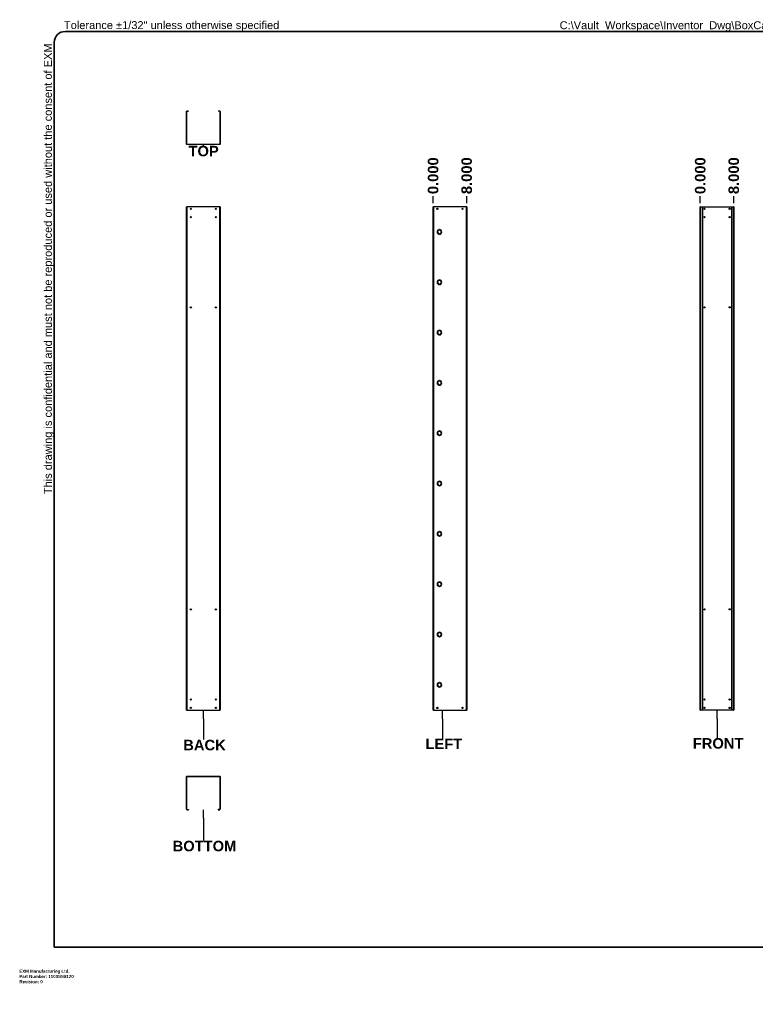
# Model space of a CAD drawing. Header units: inches. Extents: x 0 to 465, y -11 to 302.
# Tile 1 of 6: x 0 to 234, y -11 to 302. Entities that reach past the tile are written whole.
import ezdxf

# ---------------------------------------------------------------- set-up
doc = ezdxf.new("R2010")
doc.units = ezdxf.units.IN
doc.header["$LTSCALE"] = 27.900961
doc.header["$MEASUREMENT"] = 0
doc.layers.get('0').update_dxf_attribs({"lineweight": 25})
for name, color, linetype, lineweight in [('Dimensions(ANSI)', 7, 'Continuous', 25), ('Sketch Geometry(ANSI)', 7, 'Continuous', 25), ('Symbols(ANSI)', 7, 'Continuous', 25), ('Visible Edges(ANSI)', 7, 'Continuous', 25), ('Visible Tangent Edges(ANSI)', 7, 'Continuous', 25)]:
    doc.layers.add(name, color=color, linetype=linetype, lineweight=lineweight)
doc.styles.add('Current-ANSI', font='arial.ttf')
doc.styles.add('Dimension-ANSI', font='arialbd.ttf')
doc.styles.get("Standard").update_dxf_attribs({"font": 'arialbd.ttf'})
doc.dimstyles.new('INCH-ANSI-VERTICAL', dxfattribs={"dimscale": 27.900961, "dimtxt": 0.12, "dimasz": 0.098425, "dimexe": 0.04, "dimexo": 0.04, "dimgap": 0.031496, "dimtad": 0, "dimtih": 1, "dimtoh": 1, "dimdec": 3, "dimrnd": 1e-08, "dimzin": 0, "dimdsep": 46, "dimtxsty": 'Dimension-ANSI', "dimcen": 0.09, "dimdle": 0.312, "dimclrd": 179, "dimclre": 179, "dimclrt": 7, "dimadec": 1, "dimazin": 0, "dimtfac": 1, "dimtdec": 3, "dimtofl": 0, "dimtmove": 0, "dimatfit": 3, "dimfxl": 1, "dimtolj": 1, "dimtzin": 4, "dimlwd": 25, "dimlwe": 25, "dimarcsym": 0})

# ---------------------------------------------------------------- blocks, each defined once
blk = doc.blocks.new('Datum Identifier7')
at = {"layer": 'Symbols(ANSI)', "color": 7, "linetype": 'Continuous', "lineweight": 25}
blk.add_line((2.098, 9.391), (2.098, 9.403), dxfattribs=at)
at = {"layer": 'Symbols(ANSI)', "color": 7, "insert": (1.929, 9.267), "char_height": 0.12, "attachment_point": 7, "style": 'Dimension-ANSI'}
blk.add_mtext('TOP', dxfattribs=at)
blk = doc.blocks.new('*D10')
at = {"layer": 'Defpoints', "color": 0, "linetype": 'Continuous', "transparency": 16777216}
for p in [(216.6, 245.92), (216.6, 242.58), (216.6, 242.58)]:
    blk.add_point(p, dxfattribs=at)
at = {"layer": 'Dimensions(ANSI)', "color": 179, "linetype": 'Continuous', "lineweight": 25, "true_color": 0x262658, "transparency": 16777216}
blk.add_line((216.6, 243.69), (216.6, 245.92), dxfattribs=at)
at = {"layer": 'Dimensions(ANSI)', "color": 7, "linetype": 'Continuous', "lineweight": 25, "transparency": 16777216, "insert": (216.6, 252.44), "char_height": 3.348, "attachment_point": 5, "rotation": 90, "style": 'Dimension-ANSI'}
blk.add_mtext('\\A1;0.000', dxfattribs=at)
blk = doc.blocks.new('*D11')
at = {"layer": 'Defpoints', "color": 0, "linetype": 'Continuous', "transparency": 16777216}
for p in [(227.27, 245.92), (216.6, 242.58), (227.27, 242.58)]:
    blk.add_point(p, dxfattribs=at)
at = {"layer": 'Dimensions(ANSI)', "color": 179, "linetype": 'Continuous', "lineweight": 25, "true_color": 0x262658, "transparency": 16777216}
blk.add_line((227.27, 243.69), (227.27, 245.92), dxfattribs=at)
at = {"layer": 'Dimensions(ANSI)', "color": 7, "linetype": 'Continuous', "lineweight": 25, "transparency": 16777216, "insert": (227.27, 252.45), "char_height": 3.348, "attachment_point": 5, "rotation": 90, "style": 'Dimension-ANSI'}
blk.add_mtext('\\A1;8.000', dxfattribs=at)
blk = doc.blocks.new('*D14')
at = {"layer": 'Defpoints', "color": 0, "linetype": 'Continuous', "transparency": 16777216}
for p in [(131.64, 245.92), (131.64, 242.58), (131.64, 242.58)]:
    blk.add_point(p, dxfattribs=at)
at = {"layer": 'Dimensions(ANSI)', "color": 179, "linetype": 'Continuous', "lineweight": 25, "true_color": 0x262658, "transparency": 16777216}
blk.add_line((131.64, 243.69), (131.64, 245.92), dxfattribs=at)
at = {"layer": 'Dimensions(ANSI)', "color": 7, "linetype": 'Continuous', "lineweight": 25, "transparency": 16777216, "insert": (131.64, 252.44), "char_height": 3.348, "attachment_point": 5, "rotation": 90, "style": 'Dimension-ANSI'}
blk.add_mtext('\\A1;0.000', dxfattribs=at)
blk = doc.blocks.new('*D15')
at = {"layer": 'Defpoints', "color": 0, "linetype": 'Continuous', "transparency": 16777216}
for p in [(142.31, 245.92), (131.64, 242.58), (142.31, 242.58)]:
    blk.add_point(p, dxfattribs=at)
at = {"layer": 'Dimensions(ANSI)', "color": 179, "linetype": 'Continuous', "lineweight": 25, "true_color": 0x262658, "transparency": 16777216}
blk.add_line((142.31, 243.69), (142.31, 245.92), dxfattribs=at)
at = {"layer": 'Dimensions(ANSI)', "color": 7, "linetype": 'Continuous', "lineweight": 25, "transparency": 16777216, "insert": (142.31, 252.45), "char_height": 3.348, "attachment_point": 5, "rotation": 90, "style": 'Dimension-ANSI'}
blk.add_mtext('\\A1;8.000', dxfattribs=at)
blk = doc.blocks.new('Datum Identifier8')
at = {"layer": 'Symbols(ANSI)', "color": 7, "linetype": 'Continuous', "lineweight": 25}
for p, q in [((7.954, 2.86), (7.954, 2.959)), ((7.954, 2.86), (7.954, 2.825)), ((7.954, 2.825), (7.954, 2.641))]:
    blk.add_line(p, q, dxfattribs=at)
at = {"layer": 'Symbols(ANSI)', "color": 7, "insert": (7.678, 2.517), "char_height": 0.12, "attachment_point": 7, "style": 'Dimension-ANSI'}
blk.add_mtext('FRONT', dxfattribs=at)
blk = doc.blocks.new('Datum Identifier9')
at = {"layer": 'Symbols(ANSI)', "color": 7, "linetype": 'Continuous', "lineweight": 25}
for p, q in [((2.098, 2.86), (2.098, 2.959)), ((2.098, 2.86), (2.098, 2.806)), ((2.098, 2.806), (2.098, 2.622))]:
    blk.add_line(p, q, dxfattribs=at)
at = {"layer": 'Symbols(ANSI)', "color": 7, "insert": (1.869, 2.498), "char_height": 0.12, "attachment_point": 7, "style": 'Dimension-ANSI'}
blk.add_mtext('BACK', dxfattribs=at)
blk = doc.blocks.new('Datum Identifier10')
at = {"layer": 'Symbols(ANSI)', "color": 7, "linetype": 'Continuous', "lineweight": 25}
for p, q in [((2.098, 1.725), (2.098, 1.823)), ((2.098, 1.725), (2.098, 1.704)), ((2.098, 1.704), (2.098, 1.471))]:
    blk.add_line(p, q, dxfattribs=at)
at = {"layer": 'Symbols(ANSI)', "color": 7, "insert": (1.748, 1.347), "char_height": 0.12, "attachment_point": 7, "style": 'Dimension-ANSI'}
blk.add_mtext('BOTTOM', dxfattribs=at)
blk = doc.blocks.new('Datum Identifier12')
at = {"layer": 'Symbols(ANSI)', "color": 7, "linetype": 'Continuous', "lineweight": 25}
for p, q in [((4.826, 2.86), (4.826, 2.959)), ((4.826, 2.86), (4.826, 2.817)), ((4.826, 2.817), (4.826, 2.633))]:
    blk.add_line(p, q, dxfattribs=at)
at = {"layer": 'Symbols(ANSI)', "color": 7, "insert": (4.63, 2.513), "char_height": 0.12, "attachment_point": 7, "style": 'Dimension-ANSI'}
blk.add_mtext('LEFT', dxfattribs=at)
blk = doc.blocks.new('Borders 1_EXM - B (Inch)-1100SS8120B_merged.idw')
at = {"layer": 'Sketch Geometry(ANSI)', "linetype": 'Continuous', "lineweight": 35}
for p, q in [((16.398, 10.692), (0.523, 10.692)), ((0.398, 10.567), (0.398, 0.255)), ((16.523, 0.38), (16.523, 10.567)), ((0.398, 0.255), (16.398, 0.255))]:
    blk.add_line(p, q, dxfattribs=at)
for centre, start, end in [((0.523, 10.567), 90, 180), ((16.398, 10.567), 0, 90), ((16.398, 0.38), 270, 0)]:
    blk.add_arc(centre, 0.125, start, end, dxfattribs=at)
at = {"layer": 'Symbols(ANSI)', "color": 7, "char_height": 0.09, "attachment_point": 7, "style": 'Current-ANSI'}
for s, insert in [('Tolerance ±1/32" unless otherwise specified', (0.509, 10.692)), ('Tolérance ±1/32" sauf spécification contraire', (13.93, 10.691))]:
    blk.add_mtext(s, dxfattribs=dict(at, insert=insert))
for s, insert, rotation in [('This drawing is confidential and must not be reproduced or used without the consent of EXM', (0.398, 5.419), 90), ('Ce dessin est confidentiel et ne doit pas être reproduit ou utilisé sans le consentement de EXM', (16.522, 10.576), 270)]:
    blk.add_mtext(s, dxfattribs=dict(at, insert=insert, rotation=rotation))
at = {"layer": 'Symbols(ANSI)', "color": 7, "style": 'Current-ANSI'}
blk.add_attdef('FILENAME_AND_PATH_001', (6.16, 10.718), '', height=0.09, dxfattribs=at)

msp = doc.modelspace()

# ---------------------------------------------------------------- linework, layer by layer
at = {"layer": 'Visible Edges(ANSI)'}
for p, q in [((53.2018, 272.9317), (53.2071, 272.9317)), ((53.2018, 272.897), (53.2018, 272.9317)), ((53.2018, 262.4584), (53.2018, 272.897)), ((53.2751, 262.4584), (53.2751, 272.897)), ((53.7885, 273.0117), (53.3165, 273.0117)), ((53.3165, 272.9384), (53.7885, 272.9384)), ((53.7885, 273.0117), (53.8685, 273.0117)), ((53.8685, 272.9384), (53.7885, 272.9384)), ((53.8685, 272.9384), (53.8685, 273.0117)), ((63.203, 273.0117), (63.203, 272.9384)), ((63.203, 273.0117), (63.283, 273.0117)), ((63.283, 272.9384), (63.203, 272.9384)), ((63.7551, 273.0117), (63.283, 273.0117)), ((63.7551, 272.9384), (63.283, 272.9384)), ((63.7964, 272.897), (63.7964, 262.4584)), ((63.8698, 272.897), (63.8698, 262.4584)), ((63.7551, 262.417), (53.3165, 262.417)), ((63.7551, 262.3437), (53.3165, 262.3437)), ((53.2018, 242.5761), (53.3165, 242.5761)), ((53.2018, 82.5559), (53.2018, 242.5761)), ((63.7551, 242.5761), (53.3165, 242.5761)), ((63.8698, 242.5761), (63.7551, 242.5761)), ((63.8698, 242.5761), (63.8698, 82.5559)), ((131.7576, 242.5761), (131.643, 242.5761)), ((131.643, 82.5559), (131.643, 242.5761)), ((142.1963, 242.5761), (131.7576, 242.5761)), ((142.311, 242.5761), (142.1963, 242.5761)), ((142.311, 242.5761), (142.311, 82.5559)), ((216.7132, 242.5761), (216.5985, 242.5761)), ((216.5985, 82.5559), (216.5985, 242.5761)), ((216.7132, 242.5761), (217.1852, 242.5761)), ((217.1852, 242.5761), (226.6797, 242.5761)), ((217.2652, 242.4961), (217.2652, 82.6359)), ((226.5997, 82.6359), (226.5997, 242.4961)), ((226.6797, 242.5761), (227.1518, 242.5761)), ((227.2665, 242.5761), (227.1518, 242.5761)), ((227.2665, 242.5761), (227.2665, 237.5894)), ((133.5765, 235.3222), (133.5765, 235.3221)), ((133.7099, 235.3221), (133.7099, 235.3222)), ((227.1198, 237.5894), (227.1518, 237.5894)), ((227.1198, 237.1454), (227.1198, 237.5894)), ((227.1518, 237.1454), (227.1198, 237.1454)), ((227.1198, 236.672), (227.1518, 236.672)), ((227.1198, 236.2279), (227.1198, 236.672)), ((227.1518, 236.2279), (227.1198, 236.2279)), ((227.2611, 237.5894), (227.1518, 237.5894)), ((227.1518, 237.1454), (227.2611, 237.1454)), ((227.2611, 236.672), (227.1518, 236.672)), ((227.1518, 236.2279), (227.2611, 236.2279)), ((227.1931, 237.5894), (227.1931, 237.5074)), ((227.1931, 237.5074), (227.2665, 237.5074)), ((227.1931, 237.2274), (227.1931, 237.5074)), ((227.2665, 237.2274), (227.1931, 237.2274)), ((227.1931, 237.2274), (227.1931, 237.1454)), ((227.1931, 236.672), (227.1931, 236.59)), ((227.1931, 236.59), (227.2665, 236.59)), ((227.1931, 236.31), (227.1931, 236.59)), ((227.2665, 236.31), (227.1931, 236.31)), ((227.1931, 236.31), (227.1931, 236.2279)), ((227.2665, 237.5894), (227.2611, 237.5894)), ((227.2611, 237.1454), (227.2665, 237.1454)), ((227.2665, 236.672), (227.2611, 236.672)), ((227.2611, 236.2279), (227.2665, 236.2279)), ((227.2665, 237.5074), (227.2665, 237.5894)), ((227.2665, 237.5074), (227.2665, 237.2274)), ((227.2665, 237.1454), (227.2665, 237.2274)), ((227.2665, 237.1454), (227.2665, 236.672)), ((227.2665, 236.59), (227.2665, 236.672)), ((227.2665, 236.59), (227.2665, 236.31)), ((227.2665, 236.2279), (227.2665, 236.31)), ((227.2665, 236.2279), (227.2665, 200.4181)), ((133.0624, 234.6284), (133.0622, 234.6284)), ((133.0622, 234.5217), (133.0624, 234.5217)), ((133.5765, 233.8281), (133.5765, 233.8279)), ((133.7099, 233.8279), (133.7099, 233.8281)), ((134.2242, 234.6284), (134.224, 234.6284)), ((134.224, 234.5217), (134.2242, 234.5217)), ((133.5765, 219.3202), (133.5765, 219.32)), ((133.7099, 219.32), (133.7099, 219.3202)), ((133.0624, 218.6264), (133.0622, 218.6264)), ((133.0622, 218.5197), (133.0624, 218.5197)), ((133.5765, 217.8261), (133.5765, 217.8259)), ((133.7099, 217.8259), (133.7099, 217.8261)), ((134.2242, 218.6264), (134.224, 218.6264)), ((134.224, 218.5197), (134.2242, 218.5197)), ((133.0624, 202.6244), (133.0622, 202.6244)), ((133.0622, 202.5177), (133.0624, 202.5177)), ((133.5765, 203.3181), (133.5765, 203.318)), ((133.5765, 201.824), (133.5765, 201.8239)), ((133.7099, 203.318), (133.7099, 203.3181)), ((133.7099, 201.8239), (133.7099, 201.824)), ((134.2242, 202.6244), (134.224, 202.6244)), ((134.224, 202.5177), (134.2242, 202.5177)), ((227.1198, 200.4181), (227.1518, 200.4181)), ((227.1198, 199.974), (227.1198, 200.4181)), ((227.2611, 200.4181), (227.1518, 200.4181)), ((227.1931, 200.4181), (227.1931, 200.3361)), ((227.2665, 200.4181), (227.2611, 200.4181)), ((227.2665, 200.3361), (227.2665, 200.4181)), ((227.1518, 199.974), (227.1198, 199.974)), ((227.1198, 199.5006), (227.1518, 199.5006)), ((227.1198, 199.0566), (227.1198, 199.5006)), ((227.1518, 199.0566), (227.1198, 199.0566)), ((227.1518, 199.974), (227.2611, 199.974)), ((227.2611, 199.5006), (227.1518, 199.5006)), ((227.1518, 199.0566), (227.2611, 199.0566)), ((227.1931, 200.3361), (227.2665, 200.3361)), ((227.1931, 200.056), (227.1931, 200.3361)), ((227.2665, 200.056), (227.1931, 200.056)), ((227.1931, 200.056), (227.1931, 199.974)), ((227.1931, 199.5006), (227.1931, 199.4186)), ((227.1931, 199.4186), (227.2665, 199.4186)), ((227.1931, 199.1386), (227.1931, 199.4186)), ((227.2665, 199.1386), (227.1931, 199.1386)), ((227.1931, 199.1386), (227.1931, 199.0566)), ((227.2611, 199.974), (227.2665, 199.974)), ((227.2665, 199.5006), (227.2611, 199.5006)), ((227.2611, 199.0566), (227.2665, 199.0566)), ((227.2665, 200.3361), (227.2665, 200.056)), ((227.2665, 199.974), (227.2665, 200.056)), ((227.2665, 199.974), (227.2665, 199.5006)), ((227.2665, 199.4186), (227.2665, 199.5006)), ((227.2665, 199.4186), (227.2665, 199.1386)), ((227.2665, 199.0566), (227.2665, 199.1386)), ((227.2665, 199.0566), (227.2665, 163.2467)), ((133.0624, 186.6223), (133.0622, 186.6223)), ((133.0622, 186.5157), (133.0624, 186.5157)), ((133.5765, 187.3161), (133.5765, 187.316)), ((133.5765, 185.822), (133.5765, 185.8219)), ((133.7099, 187.316), (133.7099, 187.3161)), ((133.7099, 185.8219), (133.7099, 185.822)), ((134.2242, 186.6223), (134.224, 186.6223)), ((134.224, 186.5157), (134.2242, 186.5157)), ((133.0624, 170.6203), (133.0622, 170.6203)), ((133.0622, 170.5136), (133.0624, 170.5136)), ((133.5765, 171.3141), (133.5765, 171.314)), ((133.5765, 169.82), (133.5765, 169.8199)), ((133.7099, 171.314), (133.7099, 171.3141)), ((133.7099, 169.8199), (133.7099, 169.82)), ((134.2242, 170.6203), (134.224, 170.6203)), ((134.224, 170.5136), (134.2242, 170.5136)), ((227.1198, 163.2467), (227.1518, 163.2467)), ((227.1198, 162.8027), (227.1198, 163.2467)), ((227.1518, 162.8027), (227.1198, 162.8027)), ((227.2611, 163.2467), (227.1518, 163.2467)), ((227.1518, 162.8027), (227.2611, 162.8027)), ((227.1931, 163.2467), (227.1931, 163.1647)), ((227.1931, 163.1647), (227.2665, 163.1647)), ((227.1931, 162.8847), (227.1931, 163.1647)), ((227.2665, 162.8847), (227.1931, 162.8847)), ((227.1931, 162.8847), (227.1931, 162.8027)), ((227.2665, 163.2467), (227.2611, 163.2467)), ((227.2611, 162.8027), (227.2665, 162.8027)), ((227.2665, 163.1647), (227.2665, 163.2467)), ((227.2665, 163.1647), (227.2665, 162.8847)), ((227.2665, 162.8027), (227.2665, 162.8847)), ((227.2665, 162.8027), (227.2665, 162.3293)), ((227.1198, 162.3293), (227.1518, 162.3293)), ((227.1198, 161.8852), (227.1198, 162.3293)), ((227.1518, 161.8852), (227.1198, 161.8852)), ((227.2611, 162.3293), (227.1518, 162.3293)), ((227.1518, 161.8852), (227.2611, 161.8852)), ((227.1931, 162.3293), (227.1931, 162.2473)), ((227.1931, 162.2473), (227.2665, 162.2473)), ((227.1931, 161.9672), (227.1931, 162.2473)), ((227.2665, 161.9672), (227.1931, 161.9672)), ((227.1931, 161.9672), (227.1931, 161.8852)), ((227.2665, 162.3293), (227.2611, 162.3293)), ((227.2611, 161.8852), (227.2665, 161.8852)), ((227.2665, 162.2473), (227.2665, 162.3293)), ((227.2665, 162.2473), (227.2665, 161.9672)), ((227.2665, 161.8852), (227.2665, 161.9672)), ((227.2665, 161.8852), (227.2665, 126.0754)), ((133.0624, 154.6183), (133.0622, 154.6183)), ((133.0622, 154.5116), (133.0624, 154.5116)), ((133.5765, 155.3121), (133.5765, 155.3119)), ((133.5765, 153.818), (133.5765, 153.8178)), ((133.7099, 155.3119), (133.7099, 155.3121)), ((133.7099, 153.8178), (133.7099, 153.818)), ((134.2242, 154.6183), (134.224, 154.6183)), ((134.224, 154.5116), (134.2242, 154.5116)), ((133.0624, 138.6163), (133.0622, 138.6163)), ((133.0622, 138.5096), (133.0624, 138.5096)), ((133.5765, 139.3101), (133.5765, 139.3099)), ((133.5765, 137.8159), (133.5765, 137.8158)), ((133.7099, 139.3099), (133.7099, 139.3101)), ((133.7099, 137.8158), (133.7099, 137.8159)), ((134.2242, 138.6163), (134.224, 138.6163)), ((134.224, 138.5096), (134.2242, 138.5096)), ((227.1198, 126.0754), (227.1518, 126.0754)), ((227.1198, 125.6313), (227.1198, 126.0754)), ((227.1518, 125.6313), (227.1198, 125.6313)), ((227.2611, 126.0754), (227.1518, 126.0754)), ((227.1518, 125.6313), (227.2611, 125.6313)), ((227.1931, 126.0754), (227.1931, 125.9933)), ((227.1931, 125.9933), (227.2665, 125.9933)), ((227.1931, 125.7133), (227.1931, 125.9933)), ((227.2665, 125.7133), (227.1931, 125.7133)), ((227.1931, 125.7133), (227.1931, 125.6313)), ((227.2665, 126.0754), (227.2611, 126.0754)), ((227.2611, 125.6313), (227.2665, 125.6313)), ((227.2665, 125.9933), (227.2665, 126.0754)), ((227.2665, 125.9933), (227.2665, 125.7133)), ((227.2665, 125.6313), (227.2665, 125.7133)), ((227.2665, 125.6313), (227.2665, 125.1579)), ((133.0624, 122.6143), (133.0622, 122.6143)), ((133.0622, 122.5076), (133.0624, 122.5076)), ((133.5765, 123.308), (133.5765, 123.3079)), ((133.7099, 123.3079), (133.7099, 123.308)), ((134.2242, 122.6143), (134.224, 122.6143)), ((134.224, 122.5076), (134.2242, 122.5076)), ((227.1198, 125.1579), (227.1518, 125.1579)), ((227.1198, 124.7139), (227.1198, 125.1579)), ((227.1518, 124.7139), (227.1198, 124.7139)), ((227.2611, 125.1579), (227.1518, 125.1579)), ((227.1518, 124.7139), (227.2611, 124.7139)), ((227.1931, 125.1579), (227.1931, 125.0759)), ((227.1931, 125.0759), (227.2665, 125.0759)), ((227.1931, 124.7959), (227.1931, 125.0759)), ((227.2665, 124.7959), (227.1931, 124.7959)), ((227.1931, 124.7959), (227.1931, 124.7139)), ((227.2665, 125.1579), (227.2611, 125.1579)), ((227.2611, 124.7139), (227.2665, 124.7139)), ((227.2665, 125.0759), (227.2665, 125.1579)), ((227.2665, 125.0759), (227.2665, 124.7959)), ((227.2665, 124.7139), (227.2665, 124.7959)), ((227.2665, 124.7139), (227.2665, 88.904)), ((133.5765, 121.8139), (133.5765, 121.8138)), ((133.7099, 121.8138), (133.7099, 121.8139)), ((133.0624, 106.6122), (133.0622, 106.6122)), ((133.0622, 106.5056), (133.0624, 106.5056)), ((133.5765, 107.306), (133.5765, 107.3059)), ((133.7099, 107.3059), (133.7099, 107.306)), ((134.2242, 106.6122), (134.224, 106.6122)), ((134.224, 106.5056), (134.2242, 106.5056)), ((133.5765, 105.8119), (133.5765, 105.8118)), ((133.7099, 105.8118), (133.7099, 105.8119)), ((133.5765, 91.304), (133.5765, 91.3039)), ((133.7099, 91.3039), (133.7099, 91.304)), ((133.0624, 90.6102), (133.0622, 90.6102)), ((133.0622, 90.5035), (133.0624, 90.5035)), ((133.5765, 89.8099), (133.5765, 89.8097)), ((133.7099, 89.8097), (133.7099, 89.8099)), ((134.2242, 90.6102), (134.224, 90.6102)), ((134.224, 90.5035), (134.2242, 90.5035)), ((227.1198, 88.4599), (227.1198, 88.904)), ((227.1198, 88.904), (227.1518, 88.904)), ((227.1518, 88.4599), (227.1198, 88.4599)), ((227.1198, 87.5425), (227.1198, 87.9865)), ((227.1198, 87.9865), (227.1518, 87.9865)), ((227.2611, 88.904), (227.1518, 88.904)), ((227.1518, 88.4599), (227.2611, 88.4599)), ((227.2611, 87.9865), (227.1518, 87.9865)), ((227.1931, 88.904), (227.1931, 88.822)), ((227.1931, 88.5419), (227.1931, 88.822)), ((227.1931, 88.822), (227.2665, 88.822)), ((227.1931, 88.5419), (227.1931, 88.4599)), ((227.2665, 88.5419), (227.1931, 88.5419)), ((227.1931, 87.9865), (227.1931, 87.9045)), ((227.1931, 87.6245), (227.1931, 87.9045)), ((227.1931, 87.9045), (227.2665, 87.9045)), ((227.2665, 88.904), (227.2611, 88.904)), ((227.2611, 88.4599), (227.2665, 88.4599)), ((227.2665, 87.9865), (227.2611, 87.9865)), ((227.2665, 88.822), (227.2665, 88.904)), ((227.2665, 88.822), (227.2665, 88.5419)), ((227.2665, 88.4599), (227.2665, 88.5419)), ((227.2665, 88.4599), (227.2665, 87.9865)), ((227.2665, 87.9045), (227.2665, 87.9865)), ((227.2665, 87.9045), (227.2665, 87.6245)), ((227.1518, 87.5425), (227.1198, 87.5425)), ((227.1518, 87.5425), (227.2611, 87.5425)), ((227.1931, 87.6245), (227.1931, 87.5425)), ((227.2665, 87.6245), (227.1931, 87.6245)), ((227.2611, 87.5425), (227.2665, 87.5425)), ((227.2665, 87.5425), (227.2665, 87.6245)), ((227.2665, 87.5425), (227.2665, 82.5559)), ((53.2018, 82.5559), (53.3165, 82.5559)), ((53.3165, 82.5559), (63.7551, 82.5559)), ((63.8698, 82.5559), (63.7551, 82.5559)), ((131.7576, 82.5559), (131.643, 82.5559)), ((131.7576, 82.5559), (142.1963, 82.5559)), ((142.1963, 82.5559), (142.311, 82.5559)), ((216.5985, 82.5559), (216.7132, 82.5559)), ((217.1852, 82.5559), (216.7132, 82.5559)), ((226.6797, 82.5559), (217.1852, 82.5559)), ((227.1518, 82.5559), (226.6797, 82.5559)), ((227.1518, 82.5559), (227.2665, 82.5559)), ((53.2018, 50.9764), (53.2018, 61.415)), ((53.2751, 50.9764), (53.2751, 61.415)), ((53.3165, 61.5297), (63.7551, 61.5297)), ((53.3165, 61.4563), (63.7551, 61.4563)), ((63.7964, 61.415), (63.7964, 50.9764)), ((63.8698, 61.415), (63.8698, 50.9764)), ((53.2018, 50.9764), (53.2018, 50.9417)), ((53.2071, 50.9417), (53.2018, 50.9417)), ((53.3165, 50.935), (53.7885, 50.935)), ((53.3165, 50.8617), (53.7885, 50.8617)), ((53.7885, 50.935), (53.8685, 50.935)), ((53.8685, 50.8617), (53.7885, 50.8617)), ((53.8685, 50.8617), (53.8685, 50.935)), ((63.203, 50.935), (63.283, 50.935)), ((63.203, 50.935), (63.203, 50.8617)), ((63.283, 50.8617), (63.203, 50.8617)), ((63.7551, 50.935), (63.283, 50.935)), ((63.283, 50.8617), (63.7551, 50.8617))]:
    msp.add_line(p, q, dxfattribs=at)
for centre in [(54.5353, 241.9093), (62.5363, 241.9093), (132.9765, 241.9093), (140.9775, 241.9093), (217.932, 241.9093), (225.933, 241.9093), (54.5353, 239.2423), (62.5363, 239.2423), (217.932, 239.2423), (225.933, 239.2423), (54.5353, 210.572), (62.5363, 210.572), (217.932, 210.572), (225.933, 210.572), (54.5353, 114.5599), (62.5363, 114.5599), (217.932, 114.5599), (225.933, 114.5599), (54.5353, 85.8896), (62.5363, 85.8896), (217.932, 85.8896), (225.933, 85.8896), (54.5353, 83.2226), (62.5363, 83.2226), (132.9765, 83.2226), (140.9775, 83.2226), (217.932, 83.2226), (225.933, 83.2226)]:
    msp.add_circle(centre, 0.1874, dxfattribs=at)
for centre, radius, start, end in [((53.3165, 272.897), 0.1147, 90, 180), ((53.3165, 272.897), 0.0413, 90, 180), ((63.7551, 272.897), 0.1147, 0, 90), ((63.7551, 272.897), 0.0413, 0, 90), ((53.3165, 262.4584), 0.1147, 180, 270), ((53.3165, 262.4584), 0.0413, 180, 270), ((63.7551, 262.4584), 0.1147, 270, 0), ((63.7551, 262.4584), 0.0413, 270, 0), ((217.1852, 242.4961), 0.08, 0, 90), ((226.6797, 242.4961), 0.08, 90, 180), ((133.6432, 234.5751), 0.7501, 95.099689, 264.900311), ((133.6432, 234.5751), 0.75, 95.100598, 264.899402), ((133.6432, 234.5751), 0.5834, 5.245797, 174.754203), ((133.6432, 234.5751), 0.5833, 5.247, 174.753), ((133.6432, 234.5751), 0.7501, 275.099689, 84.900311), ((133.6432, 234.5751), 0.75, 275.100598, 84.899402), ((133.6432, 234.5751), 0.5834, 185.245797, 354.754203), ((133.6432, 234.5751), 0.5833, 185.247, 354.753), ((133.6432, 218.573), 0.7501, 95.099689, 264.900311), ((133.6432, 218.573), 0.75, 95.100598, 264.899402), ((133.6432, 218.573), 0.5834, 5.245797, 174.754203), ((133.6432, 218.573), 0.5833, 5.247, 174.753), ((133.6432, 218.573), 0.7501, 275.099689, 84.900311), ((133.6432, 218.573), 0.75, 275.100598, 84.899402), ((133.6432, 218.573), 0.5834, 185.245797, 354.754203), ((133.6432, 218.573), 0.5833, 185.247, 354.753), ((133.6432, 202.571), 0.7501, 95.099689, 264.900311), ((133.6432, 202.571), 0.75, 95.100598, 264.899402), ((133.6432, 202.571), 0.5834, 5.245797, 174.754203), ((133.6432, 202.571), 0.5834, 185.245797, 354.754203), ((133.6432, 202.571), 0.5833, 5.247, 174.753), ((133.6432, 202.571), 0.5833, 185.247, 354.753), ((133.6432, 202.571), 0.7501, 275.099689, 84.900311), ((133.6432, 202.571), 0.75, 275.100598, 84.899402), ((133.6432, 186.569), 0.7501, 95.099689, 264.900311), ((133.6432, 186.569), 0.75, 95.100598, 264.899402), ((133.6432, 186.569), 0.5834, 5.245797, 174.754203), ((133.6432, 186.569), 0.5834, 185.245797, 354.754203), ((133.6432, 186.569), 0.5833, 5.247, 174.753), ((133.6432, 186.569), 0.5833, 185.247, 354.753), ((133.6432, 186.569), 0.7501, 275.099689, 84.900311), ((133.6432, 186.569), 0.75, 275.100598, 84.899402), ((133.6432, 170.567), 0.7501, 95.099689, 264.900311), ((133.6432, 170.567), 0.75, 95.100598, 264.899402), ((133.6432, 170.567), 0.5834, 5.245797, 174.754203), ((133.6432, 170.567), 0.5834, 185.245797, 354.754203), ((133.6432, 170.567), 0.5833, 5.247, 174.753), ((133.6432, 170.567), 0.5833, 185.247, 354.753), ((133.6432, 170.567), 0.7501, 275.099689, 84.900311), ((133.6432, 170.567), 0.75, 275.100598, 84.899402), ((133.6432, 154.565), 0.7501, 95.099689, 264.900311), ((133.6432, 154.565), 0.75, 95.100598, 264.899402), ((133.6432, 154.565), 0.5834, 5.245797, 174.754203), ((133.6432, 154.565), 0.5834, 185.245797, 354.754203), ((133.6432, 154.565), 0.5833, 5.247, 174.753), ((133.6432, 154.565), 0.5833, 185.247, 354.753), ((133.6432, 154.565), 0.7501, 275.099689, 84.900311), ((133.6432, 154.565), 0.75, 275.100598, 84.899402), ((133.6432, 138.5629), 0.7501, 95.099689, 264.900311), ((133.6432, 138.5629), 0.75, 95.100598, 264.899402), ((133.6432, 138.5629), 0.5834, 5.245797, 174.754203), ((133.6432, 138.5629), 0.5834, 185.245797, 354.754203), ((133.6432, 138.5629), 0.5833, 5.247, 174.753), ((133.6432, 138.5629), 0.5833, 185.247, 354.753), ((133.6432, 138.5629), 0.7501, 275.099689, 84.900311), ((133.6432, 138.5629), 0.75, 275.100598, 84.899402), ((133.6432, 122.5609), 0.7501, 95.099689, 264.900311), ((133.6432, 122.5609), 0.75, 95.100598, 264.899402), ((133.6432, 122.5609), 0.5834, 5.245797, 174.754203), ((133.6432, 122.5609), 0.5834, 185.245797, 354.754203), ((133.6432, 122.5609), 0.5833, 5.247, 174.753), ((133.6432, 122.5609), 0.5833, 185.247, 354.753), ((133.6432, 122.5609), 0.7501, 275.099689, 84.900311), ((133.6432, 122.5609), 0.75, 275.100598, 84.899402), ((133.6432, 106.5589), 0.7501, 95.099689, 264.900311), ((133.6432, 106.5589), 0.75, 95.100598, 264.899402), ((133.6432, 106.5589), 0.5834, 5.245797, 174.754203), ((133.6432, 106.5589), 0.5834, 185.245797, 354.754203), ((133.6432, 106.5589), 0.5833, 5.247, 174.753), ((133.6432, 106.5589), 0.5833, 185.247, 354.753), ((133.6432, 106.5589), 0.7501, 275.099689, 84.900311), ((133.6432, 106.5589), 0.75, 275.100598, 84.899402), ((133.6432, 90.5569), 0.7501, 95.099689, 264.900311), ((133.6432, 90.5569), 0.75, 95.100598, 264.899402), ((133.6432, 90.5569), 0.5834, 5.245797, 174.754203), ((133.6432, 90.5569), 0.5833, 5.247, 174.753), ((133.6432, 90.5569), 0.7501, 275.099689, 84.900311), ((133.6432, 90.5569), 0.75, 275.100598, 84.899402), ((133.6432, 90.5569), 0.5834, 185.245797, 354.754203), ((133.6432, 90.5569), 0.5833, 185.247, 354.753), ((217.1852, 82.6359), 0.08, 270, 0), ((226.6797, 82.6359), 0.08, 180, 270), ((53.3165, 61.415), 0.1147, 90, 180), ((53.3165, 61.415), 0.0413, 90, 180), ((63.7551, 61.415), 0.1147, 0, 90), ((63.7551, 61.415), 0.0413, 0, 90), ((53.3165, 50.9764), 0.1147, 180, 270), ((53.3165, 50.9764), 0.0413, 180, 270), ((63.7551, 50.9764), 0.1147, 270, 0), ((63.7551, 50.9764), 0.0413, 270, 0)]:
    msp.add_arc(centre, radius, start, end, dxfattribs=at)
at = {"layer": 'Visible Tangent Edges(ANSI)'}
for p, q in [((53.2751, 272.897), (53.2018, 272.897)), ((53.3165, 273.0117), (53.3165, 272.9384)), ((53.7885, 273.0117), (53.7885, 272.9384)), ((63.283, 272.9384), (63.283, 273.0117)), ((63.7551, 272.9384), (63.7551, 273.0117)), ((63.8698, 272.897), (63.7964, 272.897)), ((53.3165, 242.5761), (53.3165, 82.5559)), ((63.7551, 82.5559), (63.7551, 242.5761)), ((131.7576, 242.5761), (131.7576, 82.5559)), ((142.1963, 82.5559), (142.1963, 242.5761)), ((216.7132, 242.5761), (216.7132, 82.5559)), ((227.1518, 237.5894), (227.1518, 242.5761)), ((227.1518, 237.1454), (227.1518, 237.5894)), ((227.1518, 236.672), (227.1518, 237.1454)), ((227.1518, 236.2279), (227.1518, 236.672)), ((227.1518, 200.4181), (227.1518, 236.2279)), ((227.1518, 199.974), (227.1518, 200.4181)), ((227.1518, 199.5006), (227.1518, 199.974)), ((227.1518, 199.0566), (227.1518, 199.5006)), ((227.1518, 163.2467), (227.1518, 199.0566)), ((227.1518, 162.8027), (227.1518, 163.2467)), ((227.1518, 162.3293), (227.1518, 162.8027)), ((227.1518, 161.8852), (227.1518, 162.3293)), ((227.1518, 126.0754), (227.1518, 161.8852)), ((227.1518, 125.6313), (227.1518, 126.0754)), ((227.1518, 125.1579), (227.1518, 125.6313)), ((227.1518, 124.7139), (227.1518, 125.1579)), ((227.1518, 88.904), (227.1518, 124.7139)), ((227.1518, 88.4599), (227.1518, 88.904)), ((227.1518, 87.9865), (227.1518, 88.4599)), ((227.1518, 87.5425), (227.1518, 87.9865)), ((227.1518, 82.5559), (227.1518, 87.5425)), ((53.2018, 50.9764), (53.2751, 50.9764)), ((53.3165, 50.935), (53.3165, 50.8617)), ((53.7885, 50.935), (53.7885, 50.8617)), ((63.283, 50.8617), (63.283, 50.935)), ((63.7551, 50.8617), (63.7551, 50.935)), ((63.7964, 50.9764), (63.8698, 50.9764))]:
    msp.add_line(p, q, dxfattribs=at)

# ---------------------------------------------------------------- block references
at = {"xscale": 27.90096143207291, "yscale": 27.90096143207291, "zscale": 27.90096143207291}
msp.add_blockref('Borders 1_EXM - B (Inch)-1100SS8120B_merged.idw', (0, 0), dxfattribs=at).add_auto_attribs({'FILENAME_AND_PATH_001': 'C:\\Vault_Workspace\\Inventor_Dwg\\BoxCad\\Result\\1100SS8120\\1100SS8120.idw'})
at = {"layer": 'Symbols(ANSI)', "xscale": 27.90096143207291, "yscale": 27.90096143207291, "zscale": 27.90096143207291}
for name in ['Datum Identifier7', 'Datum Identifier9', 'Datum Identifier12', 'Datum Identifier8', 'Datum Identifier10']:
    msp.add_blockref(name, (0, 0), dxfattribs=at)

# ---------------------------------------------------------------- texts
at = {"insert": (0, 0), "char_height": 1, "attachment_point": 1}
msp.add_mtext_dynamic_manual_height_columns('EXM Manufacturing Ltd.\\PPart Number: 1100SS8120\\PRevision: 0', width=6.990976, gutter_width=1, heights=[0], dxfattribs=at).dxf.set("width", 100)

# ---------------------------------------------------------------- dimensions: what is measured, and where the dimension line sits
at = {"layer": 'Dimensions(ANSI)', "color": 179, "linetype": 'Continuous', "lineweight": 25, "true_color": 0x262658}
for feature_location, offset, origin, picture, middle in [((131.6429590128, 242.5760785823), (0, 3.3481153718), (131.6429590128, 242.5760785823), '*D14', (131.6429590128, 252.4417756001)), ((142.311, 242.5761), (0, 3.3481), (131.643, 242.5761), '*D15', (142.311, 252.4452)), ((216.5984716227, 242.5760785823), (0, 3.3481153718), (216.5984716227, 242.5760785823), '*D10', (216.5984716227, 252.4417756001)), ((227.2665, 242.5761), (0, 3.3481), (216.5985, 242.5761), '*D11', (227.2665, 252.4452))]:
    dim = msp.add_ordinate_dim(feature_location=feature_location, offset=offset, dtype=1, origin=origin, dimstyle='INCH-ANSI-VERTICAL', override={"dimgap": 0.031496, "dimtad": 0, "dimdec": 3, "dimlfac": 0.749905, "dimtol": 0, "dimlim": 0, "dimtp": 0, "dimtm": 0, "dimtdec": 3}, dxfattribs=at)
    dim.commit()
    dim.dimension.update_dxf_attribs({"geometry": picture, "text_midpoint": middle})

doc.saveas('drawing.dxf')
